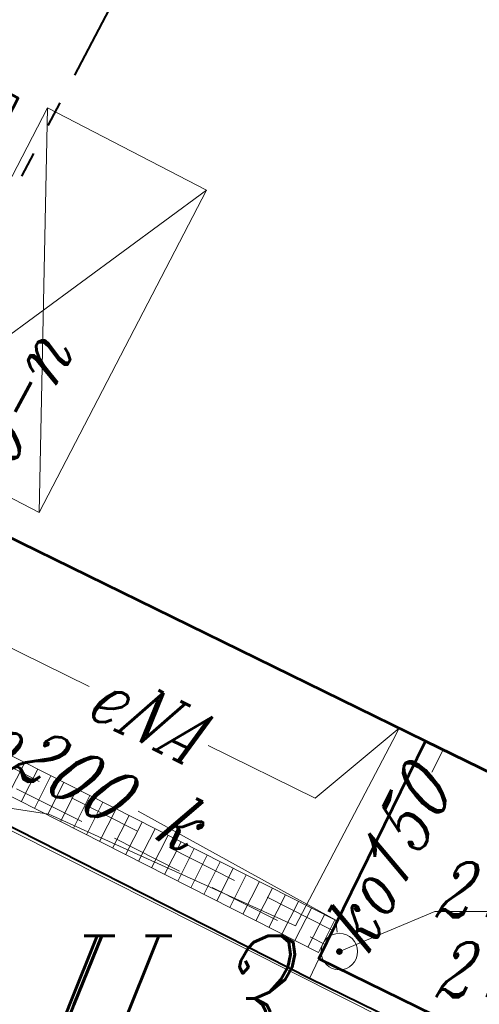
# Model space of a CAD drawing. Header units: millimetres. Extents: x -368 to -158, y 9368 to 9578.
# Tile 32 of 48: x -283.33 to -277.03, y 9527.84 to 9541.31. Entities that reach past the tile are written whole.
import ezdxf
from ezdxf.enums import TextEntityAlignment as Align

# ---------------------------------------------------------------- set-up
doc = ezdxf.new("R2010")
doc.units = ezdxf.units.MM
doc.linetypes.add('Rakowicka 531_1 wstępna wersja$0$KTCR02-500', pattern=[1.5, 1, -0.5])
doc.linetypes.add('Rakowicka 531_1 wstępna wersja$0$PTTU04-500', pattern=[1.5, 1, -0.5])
for name, color, linetype, lineweight in [('-- CO_z', 51, 'Continuous', 9), ('Rakowicka 531_1 wstępna wersja$0$EGBB01', 250, 'Continuous', 0), ('Rakowicka 531_1 wstępna wersja$0$EGBD03', 250, 'Continuous', 0), ('Rakowicka 531_1 wstępna wersja$0$EPGPO_216', 7, 'Continuous', 0), ('Rakowicka 531_1 wstępna wersja$0$KTCR02', 250, 'Continuous', 0), ('Rakowicka 531_1 wstępna wersja$0$KTOK05_01', 250, 'Continuous', 0), ('Rakowicka 531_1 wstępna wersja$0$PRGG04', 250, 'Continuous', 0), ('Rakowicka 531_1 wstępna wersja$0$PTTU04', 250, 'Continuous', 0), ('Rakowicka 531_1 wstępna wersja$0$SUPE_01', 250, 'Continuous', 0), ('Rakowicka 531_1 wstępna wersja$0$SUPG_01', 250, 'Continuous', 0), ('Rakowicka 531_1 wstępna wersja$0$SUPK_01', 250, 'Continuous', 0), ('Rakowicka 531_1 wstępna wersja$0$SUUS15_05_K', 250, 'Continuous', 0)]:
    doc.layers.add(name, color=color, linetype=linetype, lineweight=lineweight)
doc.layers.add('-- RAMKA', color=11, linetype='Continuous')
doc.layers.add('Rakowicka 531_1 wstępna wersja$0$GULKDK', color=7, linetype='Continuous', lineweight=13, true_color=0x0a0909)
doc.layers.add('Rakowicka 531_1 wstępna wersja$0$GUPKSH', color=7, linetype='Continuous', lineweight=0, true_color=0x803300)
doc.styles.add('Rakowicka 531_1 wstępna wersja$0$Style-ITALIC_1250 I 0.20944', font='ITALIC_1250.shx', dxfattribs={"oblique": 12})

# ---------------------------------------------------------------- blocks, each defined once
blk = doc.blocks.new('Rakowicka 531_1 wstępna wersja$0$GUPKSH1')
at = {"layer": 'Rakowicka 531_1 wstępna wersja$0$GUPKSH', "linetype": 'Continuous', "lineweight": 13}
blk.add_hatch(color=36, dxfattribs=at).paths.add_polyline_path([(0, -0.45), (-0.11647, -0.43467), (-0.225, -0.38971), (-0.3182, -0.3182), (-0.38971, -0.225), (-0.43467, -0.11647), (-0.45, 0), (-0.43467, 0.11647), (-0.38971, 0.225), (-0.3182, 0.3182), (-0.225, 0.38971), (-0.11647, 0.43467), (0, 0.45), (0.11647, 0.43467), (0.225, 0.38971), (0.3182, 0.3182), (0.38971, 0.225), (0.43467, 0.11647), (0.45, 0), (0.43467, -0.11647), (0.38971, -0.225), (0.3182, -0.3182), (0.225, -0.38971), (0.11647, -0.43467)])
blk = doc.blocks.new('Rakowicka 531_1 wstępna wersja$0$GULKDK2')
at = {"color": 0, "flags": 128}
blk.add_lwpolyline([(0, 2.5), (0, -2.5)], dxfattribs=at)
blk = doc.blocks.new('Rakowicka 531_1 wstępna wersja$0$GULKDK1')
at = {"color": 0, "flags": 128}
blk.add_lwpolyline([(0, 2.5), (0, -2.5)], dxfattribs=at)
blk = doc.blocks.new('Rakowicka 531_1 wstępna wersja$0$SUUS15_05_K')
at = {"layer": 'Rakowicka 531_1 wstępna wersja$0$SUUS15_05_K', "color": 36, "linetype": 'Continuous', "lineweight": 13}
blk.add_circle((0, 0), 0.25, dxfattribs=at)
blk = doc.blocks.new('Rakowicka 531_1 wstępna wersja')
at = {"layer": 'Rakowicka 531_1 wstępna wersja$0$EGBB01', "color": 250, "linetype": 'Continuous', "lineweight": 53, "flags": 128}
for points in [[(7425321.77, 5549106.21), (7425324.28, 5549111.05), (7425322.67, 5549111.9), (7425325.03, 5549116.66), (7425326.59, 5549115.76), (7425328.55, 5549119.68), (7425341.8, 5549113.09), (7425335.07, 5549099.71), (7425329.86, 5549102.25), (7425321.77, 5549106.21)], [(7425328.4, 5549099.27), (7425329.86, 5549102.25), (7425335.07, 5549099.71), (7425333.55, 5549096.75), (7425328.4, 5549099.27)]]:
    blk.add_lwpolyline(points, close=True, dxfattribs=at)
at = {"layer": 'Rakowicka 531_1 wstępna wersja$0$EGBD03', "color": 96, "linetype": 'Continuous', "lineweight": 13, "flags": 128}
blk.add_lwpolyline([(7425322.67, 5549124.6), (7425344.1, 5549113.78), (7425334.47, 5549095.85), (7425313.32, 5549106.49), (7425322.67, 5549124.6)], close=True, dxfattribs=at)
blk.add_lwpolyline([(7425330.541, 5549078.787), (7425329.63, 5549076.9), (7425328.84, 5549075.25), (7425311.48, 5549083.92), (7425305.85, 5549086.73), (7425303.71, 5549087.75), (7425313.32, 5549106.49), (7425334.47, 5549095.85), (7425337.41, 5549094.37), (7425337.57, 5549094.29), (7425336.35, 5549091.95), (7425336.681, 5549091.785)], dxfattribs=at)
at = {"layer": 'Rakowicka 531_1 wstępna wersja$0$GULKDK', "color": 18, "linetype": 'Continuous', "lineweight": 13, "true_color": 0x0a0909, "flags": 128}
for points in [[(7425328.392, 5549099.357), (7425320.427, 5549103.397), (7425313.674, 5549107.646), (7425316.941, 5549114.007), (7425317.267, 5549114.672), (7425319.898, 5549119.788), (7425321.57, 5549118.917)], [(7425328.618, 5549099.803), (7425320.673, 5549103.833), (7425314.328, 5549107.826), (7425317.389, 5549113.783), (7425317.713, 5549114.448), (7425320.112, 5549119.112), (7425321.34, 5549118.473)]]:
    blk.add_lwpolyline(points, dxfattribs=at)
at = {"layer": 'Rakowicka 531_1 wstępna wersja$0$KTCR02', "color": 250, "linetype": 'Rakowicka 531_1 wstępna wersja$0$KTCR02-500', "lineweight": 13, "flags": 128}
blk.add_lwpolyline([(7425319.95, 5549119.62), (7425317.38, 5549114.62), (7425317.04, 5549113.95), (7425313.83, 5549107.69), (7425320.49, 5549103.5), (7425328.494, 5549099.463), (7425328.4, 5549099.27), (7425328.27, 5549099), (7425320.288, 5549103.052), (7425313.28, 5549106.61), (7425309.444, 5549099.029), (7425306.08, 5549092.38), (7425303.78, 5549087.76), (7425305.85, 5549086.73), (7425311.48, 5549083.92), (7425314.97, 5549085.38), (7425316.48, 5549084.48), (7425315.28, 5549082.06), (7425320.1, 5549079.67)], dxfattribs=at)
blk.add_lwpolyline([(7425321.41, 5549118.57), (7425320.06, 5549119.28), (7425317.6, 5549114.5), (7425317.29, 5549113.84), (7425314.17, 5549107.79), (7425320.61, 5549103.73), (7425320.8, 5549103.61), (7425328.591, 5549099.659), (7425329.86, 5549102.25), (7425321.77, 5549106.21), (7425320.13, 5549107.04), (7425322.67, 5549111.9), (7425323.21, 5549112.98), (7425319.54, 5549114.8), (7425321.41, 5549118.57)], close=True, dxfattribs=at)
at = {"layer": 'Rakowicka 531_1 wstępna wersja$0$KTOK05_01', "color": 250, "linetype": 'Continuous', "lineweight": 40, "flags": 128}
blk.add_lwpolyline([(7425333.42, 5549096.48), (7425328.27, 5549099), (7425320.288, 5549103.052), (7425313.28, 5549106.61)], dxfattribs=at)
at = {"layer": 'Rakowicka 531_1 wstępna wersja$0$PRGG04', "color": 8, "linetype": 'Continuous', "lineweight": 40}
for p, q in [((7425326.397, 5549113.934), (7425325.052, 5549111.364)), ((7425324.852, 5549110.983), (7425324.69, 5549110.673)), ((7425324.49, 5549110.292), (7425324.328, 5549109.982))]:
    blk.add_line(p, q, dxfattribs=at)
at = {"layer": 'Rakowicka 531_1 wstępna wersja$0$PTTU04', "color": 250, "linetype": 'Rakowicka 531_1 wstępna wersja$0$PTTU04-500', "lineweight": 13, "flags": 128}
blk.add_lwpolyline([(7425320.288, 5549103.052), (7425328.27, 5549099), (7425333.206, 5549096.585), (7425332.51, 5549095.26), (7425331.89, 5549094.08), (7425328.38, 5549095.88), (7425328.16, 5549095.55), (7425323.96, 5549097.56), (7425323.54, 5549096.95), (7425318.58, 5549087), (7425322.38, 5549085.11), (7425322.21, 5549084.77), (7425322.89, 5549084.42), (7425323.32, 5549084.2), (7425323.16, 5549083.95), (7425318.39, 5549086.27), (7425315.22, 5549089.94), (7425315.46, 5549090.4), (7425316.52, 5549089.86), (7425317.92, 5549092.57), (7425316.871, 5549093.102), (7425317.67, 5549094.64), (7425313.518, 5549096.856), (7425314.891, 5549099.561), (7425317.784, 5549098.119), (7425320.288, 5549103.052)], close=True, dxfattribs=at)
at = {"layer": 'Rakowicka 531_1 wstępna wersja$0$SUPE_01', "color": 1, "linetype": 'Continuous', "lineweight": 13, "flags": 128}
for points in [[(7425313.61, 5549109.82), (7425322.12, 5549104.54), (7425325.252, 5549102.997)], [(7425329.498, 5549102.427), (7425329.41, 5549102.26), (7425328.08, 5549099.72), (7425324.7, 5549101.25), (7425323.72, 5549101.4), (7425315.263, 5549105.732)], [(7425326.885, 5549102.192), (7425328.35, 5549101.47), (7425329.497, 5549102.428)]]:
    blk.add_lwpolyline(points, dxfattribs=at)
at = {"layer": 'Rakowicka 531_1 wstępna wersja$0$SUPK_01', "color": 36, "linetype": 'Continuous', "lineweight": 13, "flags": 128}
for points in [[(7425329.944, 5549101.826), (7425330.101, 5549102.132)], [(7425325.926, 5549101.292), (7425328.63, 5549099.8), (7425328.649, 5549099.637)]]:
    blk.add_lwpolyline(points, dxfattribs=at)
at = {"layer": 'Rakowicka 531_1 wstępna wersja$0$SUUS15_05_K', "color": 36, "linetype": 'Continuous', "lineweight": 13, "flags": 128}
blk.add_lwpolyline([(7425328.68, 5549099.37), (7425329.989, 5549099.918), (7425332.175, 5549099.918)], dxfattribs=at)
at = {"layer": 'Rakowicka 531_1 wstępna wersja$0$GULKDK', "color": 18, "linetype": 'Continuous', "lineweight": 13, "true_color": 0x0a0909, "xscale": 0.1, "yscale": 0.1, "zscale": 0.1, "rotation": 153.1045932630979}
for name, p in [('Rakowicka 531_1 wstępna wersja$0$GULKDK2', (7425324.26, 5549101.733)), ('Rakowicka 531_1 wstępna wersja$0$GULKDK2', (7425324.26, 5549101.733)), ('Rakowicka 531_1 wstępna wersja$0$GULKDK2', (7425324.438, 5549101.643)), ('Rakowicka 531_1 wstępna wersja$0$GULKDK2', (7425324.438, 5549101.643)), ('Rakowicka 531_1 wstępna wersja$0$GULKDK2', (7425324.617, 5549101.552)), ('Rakowicka 531_1 wstępna wersja$0$GULKDK2', (7425324.617, 5549101.552)), ('Rakowicka 531_1 wstępna wersja$0$GULKDK2', (7425324.795, 5549101.462)), ('Rakowicka 531_1 wstępna wersja$0$GULKDK2', (7425324.795, 5549101.462)), ('Rakowicka 531_1 wstępna wersja$0$GULKDK2', (7425324.973, 5549101.371)), ('Rakowicka 531_1 wstępna wersja$0$GULKDK2', (7425324.973, 5549101.371)), ('Rakowicka 531_1 wstępna wersja$0$GULKDK2', (7425325.152, 5549101.281)), ('Rakowicka 531_1 wstępna wersja$0$GULKDK2', (7425325.152, 5549101.281)), ('Rakowicka 531_1 wstępna wersja$0$GULKDK2', (7425325.33, 5549101.19)), ('Rakowicka 531_1 wstępna wersja$0$GULKDK2', (7425325.33, 5549101.19)), ('Rakowicka 531_1 wstępna wersja$0$GULKDK2', (7425325.509, 5549101.1)), ('Rakowicka 531_1 wstępna wersja$0$GULKDK2', (7425325.509, 5549101.1)), ('Rakowicka 531_1 wstępna wersja$0$GULKDK2', (7425325.687, 5549101.009)), ('Rakowicka 531_1 wstępna wersja$0$GULKDK2', (7425325.687, 5549101.009)), ('Rakowicka 531_1 wstępna wersja$0$GULKDK2', (7425325.865, 5549100.919)), ('Rakowicka 531_1 wstępna wersja$0$GULKDK2', (7425325.865, 5549100.919)), ('Rakowicka 531_1 wstępna wersja$0$GULKDK2', (7425326.044, 5549100.828)), ('Rakowicka 531_1 wstępna wersja$0$GULKDK2', (7425326.044, 5549100.828)), ('Rakowicka 531_1 wstępna wersja$0$GULKDK2', (7425326.222, 5549100.738)), ('Rakowicka 531_1 wstępna wersja$0$GULKDK2', (7425326.222, 5549100.738)), ('Rakowicka 531_1 wstępna wersja$0$GULKDK2', (7425326.4, 5549100.648)), ('Rakowicka 531_1 wstępna wersja$0$GULKDK2', (7425326.4, 5549100.648)), ('Rakowicka 531_1 wstępna wersja$0$GULKDK2', (7425326.579, 5549100.557)), ('Rakowicka 531_1 wstępna wersja$0$GULKDK2', (7425326.579, 5549100.557)), ('Rakowicka 531_1 wstępna wersja$0$GULKDK2', (7425326.757, 5549100.467)), ('Rakowicka 531_1 wstępna wersja$0$GULKDK2', (7425326.757, 5549100.467)), ('Rakowicka 531_1 wstępna wersja$0$GULKDK2', (7425326.935, 5549100.376)), ('Rakowicka 531_1 wstępna wersja$0$GULKDK2', (7425326.935, 5549100.376)), ('Rakowicka 531_1 wstępna wersja$0$GULKDK2', (7425327.114, 5549100.286)), ('Rakowicka 531_1 wstępna wersja$0$GULKDK2', (7425327.114, 5549100.286)), ('Rakowicka 531_1 wstępna wersja$0$GULKDK2', (7425327.292, 5549100.195)), ('Rakowicka 531_1 wstępna wersja$0$GULKDK2', (7425327.292, 5549100.195)), ('Rakowicka 531_1 wstępna wersja$0$GULKDK2', (7425327.471, 5549100.105)), ('Rakowicka 531_1 wstępna wersja$0$GULKDK2', (7425327.471, 5549100.105)), ('Rakowicka 531_1 wstępna wersja$0$GULKDK2', (7425327.649, 5549100.014)), ('Rakowicka 531_1 wstępna wersja$0$GULKDK2', (7425327.649, 5549100.014)), ('Rakowicka 531_1 wstępna wersja$0$GULKDK2', (7425327.827, 5549099.924)), ('Rakowicka 531_1 wstępna wersja$0$GULKDK2', (7425327.827, 5549099.924)), ('Rakowicka 531_1 wstępna wersja$0$GULKDK2', (7425328.006, 5549099.833)), ('Rakowicka 531_1 wstępna wersja$0$GULKDK2', (7425328.006, 5549099.833)), ('Rakowicka 531_1 wstępna wersja$0$GULKDK2', (7425328.184, 5549099.743)), ('Rakowicka 531_1 wstępna wersja$0$GULKDK2', (7425328.184, 5549099.743)), ('Rakowicka 531_1 wstępna wersja$0$GULKDK2', (7425328.362, 5549099.652)), ('Rakowicka 531_1 wstępna wersja$0$GULKDK2', (7425328.362, 5549099.652)), ('Rakowicka 531_1 wstępna wersja$0$GULKDK1', (7425328.505, 5549099.58))]:
    blk.add_blockref(name, p, dxfattribs=at)
at = {"layer": 'Rakowicka 531_1 wstępna wersja$0$SUUS15_05_K', "color": 36, "linetype": 'Continuous', "lineweight": 13}
blk.add_blockref('Rakowicka 531_1 wstępna wersja$0$SUUS15_05_K', (7425328.68, 5549099.37), dxfattribs=at)
at = {"layer": 'Rakowicka 531_1 wstępna wersja$0$SUUS15_05_K', "color": 36, "linetype": 'Continuous', "lineweight": 13, "xscale": 0.1, "yscale": 0.1, "zscale": 0.1}
blk.add_blockref('Rakowicka 531_1 wstępna wersja$0$GUPKSH1', (7425328.68, 5549099.37), dxfattribs=at)
at = {"layer": 'Rakowicka 531_1 wstępna wersja$0$EPGPO_216', "color": 8, "linetype": 'Continuous', "lineweight": 30, "style": 'Rakowicka 531_1 wstępna wersja$0$Style-ITALIC_1250 I 0.20944', "oblique": 12, "width": 0.777778}
blk.add_text('U.3', height=1.8, dxfattribs=at).set_placement((7425326.213, 5549098.686), align=Align.MIDDLE_CENTER)
at = {"layer": 'Rakowicka 531_1 wstępna wersja$0$GULKDK', "color": 250, "linetype": 'Continuous', "lineweight": 13, "insert": (7425326.353, 5549100.809), "char_height": 0.75, "attachment_point": 8, "rotation": 333.1046, "line_spacing_factor": 0.6, "style": 'Rakowicka 531_1 wstępna wersja$0$Style-ITALIC_1250 I 0.20944'}
blk.add_mtext('\\H1x;\\W0.8;k', dxfattribs=at)
at = {"layer": 'Rakowicka 531_1 wstępna wersja$0$SUPE_01', "color": 1, "linetype": 'Continuous', "lineweight": 13, "style": 'Rakowicka 531_1 wstępna wersja$0$Style-ITALIC_1250 I 0.20944', "oblique": 12, "width": 0.8}
blk.add_text('eNA', height=0.75, rotation=333.767, dxfattribs=at).set_placement((7425326.068, 5549102.594), align=Align.MIDDLE_CENTER)
at = {"layer": 'Rakowicka 531_1 wstępna wersja$0$SUPG_01', "color": 250, "linetype": 'Continuous', "lineweight": 13, "style": 'Rakowicka 531_1 wstępna wersja$0$Style-ITALIC_1250 I 0.20944', "oblique": 12, "width": 0.8}
blk.add_text('g50-n', height=0.75, rotation=61.5845, dxfattribs=at).set_placement((7425324.033, 5549106.483), align=Align.MIDDLE_CENTER)
at = {"layer": 'Rakowicka 531_1 wstępna wersja$0$SUPK_01', "color": 36, "linetype": 'Continuous', "lineweight": 13, "style": 'Rakowicka 531_1 wstępna wersja$0$Style-ITALIC_1250 I 0.20944', "oblique": 12, "width": 0.8}
for s, rotation, p in [('ko200', 331.117, (7425324.591, 5549102.028)), ('ko150', 62.7756, (7425329.333, 5549100.639))]:
    blk.add_text(s, height=0.75, rotation=rotation, dxfattribs=at).set_placement(p, align=Align.MIDDLE_CENTER)
at = {"layer": 'Rakowicka 531_1 wstępna wersja$0$SUUS15_05_K', "color": 36, "linetype": 'Continuous', "lineweight": 13, "char_height": 0.75, "attachment_point": 7, "rotation": 359.9998, "line_spacing_factor": 0.6, "style": 'Rakowicka 531_1 wstępna wersja$0$Style-ITALIC_1250 I 0.20944'}
for s, insert in [('\\H1x;\\W0.8;212.64', (7425329.979, 5549099.84)), ('\\H1x;\\W0.8;211.12', (7425329.979, 5549098.745))]:
    blk.add_mtext(s, dxfattribs=dict(at, insert=insert))

msp = doc.modelspace()

# ---------------------------------------------------------------- linework, layer by layer
at = {"layer": '-- CO_z', "color": 11}
for p, q in [((-282.947, 9540.105, -10.18), (-283.06, 9534.565, -10.18)), ((-280.772, 9538.977, -10.18), (-285.235, 9535.693, -10.18))]:
    msp.add_line(p, q, dxfattribs=at)
at = {"layer": '-- CO_z', "color": 11, "elevation": -10.18}
msp.add_lwpolyline([(-282.947, 9540.105), (-280.772, 9538.977), (-283.06, 9534.565), (-285.235, 9535.693), (-282.947, 9540.105)], dxfattribs=at)

# ---------------------------------------------------------------- block references
at = {"layer": '-- RAMKA'}
msp.add_blockref('Rakowicka 531_1 wstępna wersja', (-7425607.631, -5539570.812), dxfattribs=at)

doc.saveas('drawing.dxf')
